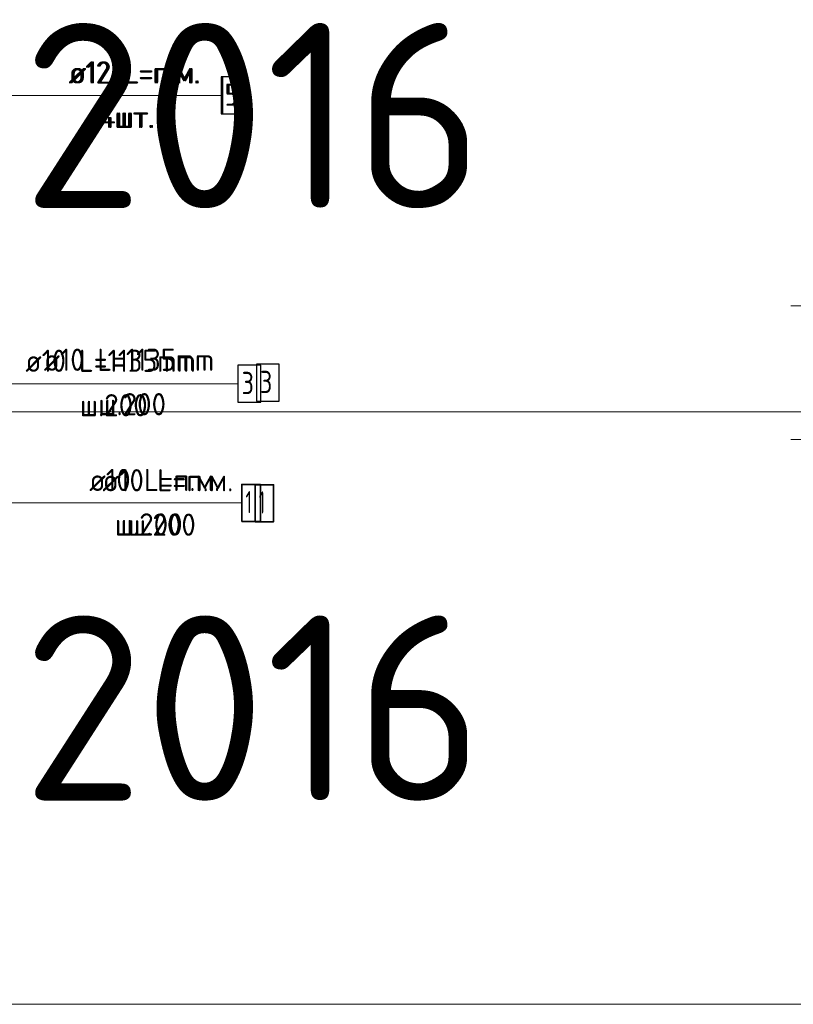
# Model space of a CAD drawing. Header units: metres. Extents: x -38 to 100, y -15 to 21.
# Tile 212 of 246: x 74.78 to 75.82, y 7.38 to 8.71. Entities that reach past the tile are written whole.
import ezdxf

# ---------------------------------------------------------------- set-up
doc = ezdxf.new("R2010")
doc.units = ezdxf.units.M
for name, color, linetype, lineweight in [('XR$3$Арм. стержнями нижней зоны', 180, 'Continuous', 35), ('XR$3$Арм.стержн. Арматура края', 96, 'Continuous', 35), ('XR$3$Арм.стержн. Доп. арматура', 180, 'Continuous', 35), ('XR$4$Арм. стержнями нижней зоны', 180, 'Continuous', 35), ('XR$4$Арм.стержн. Арматура края', 96, 'Continuous', 35), ('XR$4$Арм.стержн. Доп. арматура', 180, 'Continuous', 35), ('XR$5$Текст_ примечание', 7, 'Continuous', 13), ('XR$6$Арм. стержнями нижней зоны', 180, 'Continuous', 35), ('XR$6$Арм.стержн. Арматура края', 96, 'Continuous', 35), ('XR$6$Арм.стержн. Доп. арматура', 180, 'Continuous', 35), ('XR$7$Текст_ примечание', 7, 'Continuous', 13)]:
    doc.layers.add(name, color=color, linetype=linetype, lineweight=lineweight)
doc.styles.add('ISOCPEUR', font='txt')

msp = doc.modelspace()

# ---------------------------------------------------------------- linework, layer by layer
at = {"color": 7, "linetype": 'Continuous', "lineweight": 13, "transparency": 33554687}
for p, q in [((74.0374, 8.6036), (75.0477, 8.6036)), ((74.0374, 8.6036), (75.0477, 8.6036)), ((74.0374, 8.6036), (75.0477, 8.6036)), ((74.5174, 8.0534), (75.0757, 8.0534)), ((74.5174, 8.0534), (75.0757, 8.0534)), ((74.5174, 8.0534), (75.0757, 8.0534))]:
    msp.add_line(p, q, dxfattribs=at)
for points in [[(75.8169, 8.3196), (76.1005, 8.3196), (76.142, 8.2422)], [(75.8169, 8.3196), (76.1005, 8.3196), (76.142, 8.2422)], [(75.8169, 8.3196), (76.1005, 8.3196), (76.142, 8.2422)], [(75.8169, 8.1392), (76.1039, 8.1392), (76.169, 8.2362)], [(75.8169, 8.1392), (76.1039, 8.1392), (76.169, 8.2362)], [(75.8169, 8.1392), (76.1039, 8.1392), (76.169, 8.2362)], [(75.0692, 8.2143), (74.6603, 8.2143), (74.4884, 8.2143)], [(75.0692, 8.2143), (74.6603, 8.2143), (74.4884, 8.2143)], [(75.0692, 8.2143), (74.6603, 8.2143), (74.4884, 8.2143)]]:
    msp.add_lwpolyline(points, dxfattribs=at)
at = {"layer": 'XR$3$Арм. стержнями нижней зоны', "color": 7, "linetype": 'Continuous', "lineweight": 35, "transparency": 33554687}
msp.add_lwpolyline([(75.0935, 8.028), (75.1185, 8.028), (75.1185, 8.078), (75.0935, 8.078), (75.0935, 8.028)], dxfattribs=at)
at = {"layer": 'XR$3$Арм.стержн. Арматура края', "color": 7, "linetype": 'Continuous', "lineweight": 25, "transparency": 33554687}
msp.add_lwpolyline([(75.0953, 8.1907), (75.1263, 8.1907), (75.1263, 8.2407), (75.0953, 8.2407), (75.0953, 8.1907)], dxfattribs=at)
at = {"layer": 'XR$3$Арм.стержн. Доп. арматура', "color": 7, "linetype": 'Continuous', "lineweight": 25, "transparency": 33554687}
msp.add_lwpolyline([(75.0497, 8.5786), (75.0807, 8.5786), (75.0807, 8.6286), (75.0497, 8.6286), (75.0497, 8.5786)], dxfattribs=at)
at = {"layer": 'XR$4$Арм. стержнями нижней зоны', "color": 7, "linetype": 'Continuous', "lineweight": 13, "transparency": 33554687}
msp.add_line((75.0757, 8.0534), (74.8497, 8.0534), dxfattribs=at)
at = {"layer": 'XR$4$Арм. стержнями нижней зоны', "color": 7, "linetype": 'Continuous', "lineweight": 35, "transparency": 33554687}
msp.add_lwpolyline([(75.0757, 8.0284), (75.1007, 8.0284), (75.1007, 8.0784), (75.0757, 8.0784), (75.0757, 8.0284)], dxfattribs=at)
at = {"layer": 'XR$4$Арм.стержн. Арматура края', "color": 7, "linetype": 'Continuous', "lineweight": 13, "transparency": 33554687}
msp.add_line((75.0705, 8.2143), (74.7605, 8.2143), dxfattribs=at)
at = {"layer": 'XR$4$Арм.стержн. Арматура края', "color": 7, "linetype": 'Continuous', "lineweight": 25, "transparency": 33554687}
msp.add_lwpolyline([(75.0705, 8.1893), (75.1015, 8.1893), (75.1015, 8.2393), (75.0705, 8.2393), (75.0705, 8.1893)], dxfattribs=at)
at = {"layer": 'XR$4$Арм.стержн. Доп. арматура', "color": 7, "linetype": 'Continuous', "lineweight": 13, "transparency": 33554687}
msp.add_line((74.8217, 8.6036), (75.0477, 8.6036), dxfattribs=at)
at = {"layer": 'XR$4$Арм.стержн. Доп. арматура', "color": 7, "linetype": 'Continuous', "lineweight": 25, "transparency": 33554687}
msp.add_lwpolyline([(75.0477, 8.5786), (75.0787, 8.5786), (75.0787, 8.6286), (75.0477, 8.6286), (75.0477, 8.5786)], dxfattribs=at)
at = {"layer": 'XR$5$Текст_ примечание', "color": 7, "linetype": 'Continuous', "lineweight": 13, "transparency": 33554687}
for p, q in [((88.9757, 8.1764), (70.4757, 8.1764)), ((88.9757, 7.3764), (70.4757, 7.3764))]:
    msp.add_line(p, q, dxfattribs=at)
at = {"layer": 'XR$6$Арм. стержнями нижней зоны', "color": 7, "linetype": 'Continuous', "lineweight": 13, "transparency": 33554687}
msp.add_line((75.0757, 8.0534), (74.8497, 8.0534), dxfattribs=at)
at = {"layer": 'XR$6$Арм. стержнями нижней зоны', "color": 7, "linetype": 'Continuous', "lineweight": 35, "transparency": 33554687}
msp.add_lwpolyline([(75.0757, 8.0284), (75.1007, 8.0284), (75.1007, 8.0784), (75.0757, 8.0784), (75.0757, 8.0284)], dxfattribs=at)
at = {"layer": 'XR$6$Арм.стержн. Арматура края', "color": 7, "linetype": 'Continuous', "lineweight": 13, "transparency": 33554687}
msp.add_line((75.0705, 8.2143), (74.7605, 8.2143), dxfattribs=at)
at = {"layer": 'XR$6$Арм.стержн. Арматура края', "color": 7, "linetype": 'Continuous', "lineweight": 25, "transparency": 33554687}
msp.add_lwpolyline([(75.0705, 8.1893), (75.1015, 8.1893), (75.1015, 8.2393), (75.0705, 8.2393), (75.0705, 8.1893)], dxfattribs=at)
at = {"layer": 'XR$6$Арм.стержн. Доп. арматура', "color": 7, "linetype": 'Continuous', "lineweight": 13, "transparency": 33554687}
msp.add_line((74.8217, 8.6036), (75.0477, 8.6036), dxfattribs=at)
at = {"layer": 'XR$6$Арм.стержн. Доп. арматура', "color": 7, "linetype": 'Continuous', "lineweight": 25, "transparency": 33554687}
msp.add_lwpolyline([(75.0477, 8.5786), (75.0787, 8.5786), (75.0787, 8.6286), (75.0477, 8.6286), (75.0477, 8.5786)], dxfattribs=at)
at = {"layer": 'XR$7$Текст_ примечание', "color": 7, "linetype": 'Continuous', "lineweight": 13, "transparency": 33554687}
for p, q in [((88.9757, 8.1764), (70.4757, 8.1764)), ((88.9757, 7.3764), (70.4757, 7.3764))]:
    msp.add_line(p, q, dxfattribs=at)

# ---------------------------------------------------------------- texts
at = {"layer": 'XR$3$Арм. стержнями нижней зоны', "color": 7, "linetype": 'Continuous', "lineweight": 25, "transparency": 33554687, "char_height": 0.03, "attachment_point": 7, "style": 'ISOCPEUR'}
for s, insert, width in [('\\W0.94;ø10 L=п.м.', (74.8875, 8.069), 0.199983), ('\\W0.56;1', (75.0985, 8.039), 0.023333), ('\\W0.95;ш.200 ', (74.922, 8.009), 0.1312)]:
    msp.add_mtext(s, dxfattribs=dict(at, insert=insert, width=width))
at = {"layer": 'XR$3$Арм.стержн. Арматура края', "color": 7, "linetype": 'Continuous', "lineweight": 25, "transparency": 33554687, "char_height": 0.03, "attachment_point": 7, "style": 'ISOCPEUR'}
for s, insert, width in [('\\W0.92;ø10 L=1135mm ', (74.8083, 8.2317), 0.280669), ('\\W0.78;3', (75.1003, 8.2017), 0.032641), ('\\W0.95;ш.200 ', (74.8818, 8.1717), 0.1312)]:
    msp.add_mtext(s, dxfattribs=dict(at, insert=insert, width=width))
at = {"layer": 'XR$3$Арм.стержн. Доп. арматура', "color": 7, "linetype": 'Continuous', "lineweight": 25, "transparency": 33554687, "char_height": 0.03, "attachment_point": 7, "style": 'ISOCPEUR'}
for s, insert, width in [('\\W0.94;ø12 L=п.м.', (74.8437, 8.6196), 0.199983), ('\\W0.78;5', (75.0547, 8.5896), 0.032641), ('\\W0.95;4шт. ', (74.8842, 8.5596), 0.119158)]:
    msp.add_mtext(s, dxfattribs=dict(at, insert=insert, width=width))
at = {"layer": 'XR$4$Арм. стержнями нижней зоны', "color": 7, "linetype": 'Continuous', "lineweight": 25, "transparency": 33554687, "char_height": 0.03, "attachment_point": 7, "style": 'ISOCPEUR'}
for s, insert, width in [('\\W0.94;ø10 L=п.м.', (74.8697, 8.0694), 0.199983), ('\\W0.56;1', (75.0807, 8.0394), 0.023333), ('\\W0.95;ш.200 ', (74.9042, 8.0094), 0.1312)]:
    msp.add_mtext(s, dxfattribs=dict(at, insert=insert, width=width))
at = {"layer": 'XR$4$Арм.стержн. Арматура края', "color": 7, "linetype": 'Continuous', "lineweight": 25, "transparency": 33554687, "char_height": 0.03, "attachment_point": 7, "style": 'ISOCPEUR'}
for s, insert, width in [('\\W0.92;ø10 L=1135mm ', (74.7835, 8.2303), 0.280669), ('\\W0.78;3', (75.0755, 8.2003), 0.032641), ('\\W0.95;ш.200 ', (74.857, 8.1703), 0.1312)]:
    msp.add_mtext(s, dxfattribs=dict(at, insert=insert, width=width))
at = {"layer": 'XR$4$Арм.стержн. Доп. арматура', "color": 7, "linetype": 'Continuous', "lineweight": 25, "transparency": 33554687, "char_height": 0.03, "attachment_point": 7, "style": 'ISOCPEUR'}
for s, insert, width in [('\\W0.94;ø12 L=п.м.', (74.8417, 8.6196), 0.199983), ('\\W0.78;5', (75.0527, 8.5896), 0.032641), ('\\W0.95;4шт. ', (74.8822, 8.5596), 0.119158)]:
    msp.add_mtext(s, dxfattribs=dict(at, insert=insert, width=width))
at = {"layer": 'XR$5$Текст_ примечание', "color": 7, "linetype": 'Continuous', "lineweight": 35, "transparency": 33554687, "char_height": 0.25, "width": 2.743715, "attachment_point": 7, "style": 'ISOCPEUR'}
for insert in [(72.9066, 8.4514), (72.9066, 7.6514)]:
    msp.add_mtext('\\W0.96;ГОСТ 34028-2016', dxfattribs=dict(at, insert=insert))
at = {"layer": 'XR$6$Арм. стержнями нижней зоны', "color": 7, "linetype": 'Continuous', "lineweight": 25, "transparency": 33554687, "char_height": 0.03, "attachment_point": 7, "style": 'ISOCPEUR'}
for s, insert, width in [('\\W0.94;ø10 L=п.м.', (74.8697, 8.0694), 0.199983), ('\\W0.56;1', (75.0807, 8.0394), 0.023333), ('\\W0.95;ш.200 ', (74.9042, 8.0094), 0.1312)]:
    msp.add_mtext(s, dxfattribs=dict(at, insert=insert, width=width))
at = {"layer": 'XR$6$Арм.стержн. Арматура края', "color": 7, "linetype": 'Continuous', "lineweight": 25, "transparency": 33554687, "char_height": 0.03, "attachment_point": 7, "style": 'ISOCPEUR'}
for s, insert, width in [('\\W0.92;ø10 L=1135mm ', (74.7835, 8.2303), 0.280669), ('\\W0.78;3', (75.0755, 8.2003), 0.032641), ('\\W0.95;ш.200 ', (74.857, 8.1703), 0.1312)]:
    msp.add_mtext(s, dxfattribs=dict(at, insert=insert, width=width))
at = {"layer": 'XR$6$Арм.стержн. Доп. арматура', "color": 7, "linetype": 'Continuous', "lineweight": 25, "transparency": 33554687, "char_height": 0.03, "attachment_point": 7, "style": 'ISOCPEUR'}
for s, insert, width in [('\\W0.94;ø12 L=п.м.', (74.8417, 8.6196), 0.199983), ('\\W0.78;5', (75.0527, 8.5896), 0.032641), ('\\W0.95;4шт. ', (74.8822, 8.5596), 0.119158)]:
    msp.add_mtext(s, dxfattribs=dict(at, insert=insert, width=width))
at = {"layer": 'XR$7$Текст_ примечание', "color": 7, "linetype": 'Continuous', "lineweight": 35, "transparency": 33554687, "char_height": 0.25, "width": 2.743715, "attachment_point": 7, "style": 'ISOCPEUR'}
for insert in [(72.9066, 8.4514), (72.9066, 7.6514)]:
    msp.add_mtext('\\W0.96;ГОСТ 34028-2016', dxfattribs=dict(at, insert=insert))

doc.saveas('drawing.dxf')
